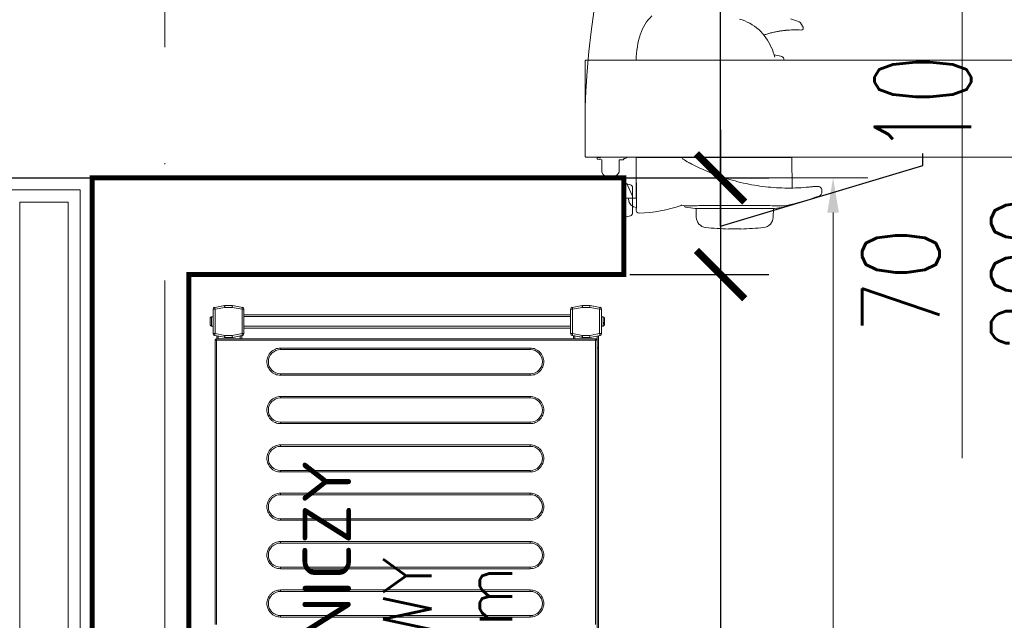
# Model space of a CAD drawing. Header units: millimetres. Extents: x -2074 to 12588, y -3630 to 101167.
# Tile 106 of 256: x 2195 to 2297, y 1571 to 1634. Entities that reach past the tile are written whole.
import ezdxf

# ---------------------------------------------------------------- set-up
doc = ezdxf.new("R2010")
doc.units = ezdxf.units.MM
doc.linetypes.add('ACAD_ISO10W100', pattern=[18, 12, -3, 0, -3])
doc.linetypes.add('DASHED', pattern=[19.05, 12.7, -6.35])
for name, color, linetype, lineweight in [('SelinAr_BUD_osie', 8, 'ACAD_ISO10W100', 18), ('SelinAr_BUD_wymiary', 7, 'Continuous', 18), ('SelinAr_BUD_ściany', 7, 'Continuous', 25), ('SelinAr_BUD_ściany struktura', 8, 'Continuous', 9), ('SelinAr_WYP_komory', 8, 'Continuous', 18)]:
    doc.layers.add(name, color=color, linetype=linetype, lineweight=lineweight)
doc.styles.add('Arch-Dim', font='romans.shx', dxfattribs={"width": 0.75})
doc.styles.add('Incold_std', font='romans.shx', dxfattribs={"width": 0.8})
doc.styles.add('RomanS', font='romans.shx')
doc.styles.add('style1', font='romans.shx', dxfattribs={"width": 0.6})
doc.dimstyles.new('ISO-25 Ania', dxfattribs={"dimtxt": 10, "dimasz": 5, "dimexe": 5, "dimexo": 0.625, "dimtad": 0, "dimrnd": 0.01, "dimtxsty": 'style1', "dimblk": 'ARCHTICK', "dimcen": 5, "dimdle": 5, "dimadec": 0, "dimazin": 0, "dimtfac": 1, "dimtmove": 0, "dimatfit": 3, "dimldrblk": 'ARCHTICK', "dimfxl": 0, "dimarcsym": 0})
doc.dimstyles.new('Standard 50', dxfattribs={"dimscale": 20, "dimtxt": 0.18, "dimasz": 0.18, "dimexe": 0.18, "dimexo": 0.0625, "dimgap": 0.09, "dimtad": 1, "dimdec": 1, "dimzin": 0, "dimdsep": 46, "dimtxsty": 'Arch-Dim', "dimcen": 0.09, "dimclrd": 2, "dimclre": 2, "dimclrt": 1, "dimadec": 0, "dimazin": 0, "dimtfac": 1, "dimtdec": 1, "dimtofl": 0, "dimtmove": 0, "dimatfit": 3, "dimfxl": 0, "dimtolj": 1, "dimtzin": 0, "dimarcsym": 0})

# ---------------------------------------------------------------- blocks, each defined once
blk = doc.blocks.new('*D429')
at = {"color": 2, "lineweight": -2}
for p, q in [((41.25, 260), (80.25, 260)), ((76.65, 256.4), (76.65, 3.6)), ((41.25, 0), (80.25, 0))]:
    blk.add_line(p, q, dxfattribs=at)
at = {"color": 2}
for points in [[(76.05, 256.4), (77.25, 256.4), (76.65, 260)], [(76.05, 3.6), (77.25, 3.6), (76.65, 0)]]:
    blk.add_solid(points, dxfattribs=at)
at = {"layer": 'Defpoints', "color": 0}
for p in [(40, 260), (40, 0), (76.65, 0)]:
    blk.add_point(p, dxfattribs=at)
at = {"color": 1, "insert": (73.05, 130), "char_height": 3.6, "attachment_point": 5, "rotation": 90, "style": 'Arch-Dim'}
blk.add_mtext('\\A1;260.0', dxfattribs=at)
blk = doc.blocks.new('*U432')
for p, q in [((35, 24), (35, -24)), ((18.32, 20.96), (18.54, 20.58)), ((15.54, 17.72), (16.23, 17.59)), ((1.28, 17.17), (16.58, 17.17)), ((1.78, 17.15), (1.78, 17.17)), ((1.78, 17.15), (16.21, 17.15)), ((16.21, 17.15), (16.2, 17.17)), ((16.58, 17.17), (16.55, 17.29)), ((1.28, 2.95), (1.28, 7.1)), ((1.28, 7.1), (17.37, 7.1)), ((1.29, 7.1), (1.32, 1.94)), ((6.14, 6.92), (6.02, 6.99)), ((6.26, 6.85), (6.14, 6.92)), ((6.41, 6.76), (6.26, 6.85)), ((6.56, 6.67), (6.41, 6.76)), ((6.56, 6.67), (6.74, 6.57)), ((6.74, 6.57), (6.76, 6.56)), ((6.76, 6.56), (6.82, 6.52)), ((6.82, 6.52), (6.85, 6.5)), ((6.85, 6.5), (7.04, 6.41)), ((7.04, 6.41), (7.31, 6.27)), ((7.31, 6.27), (7.58, 6.13)), ((7.58, 6.13), (7.85, 6.01)), ((17.37, 7.1), (17.4, 3.94)), ((7.85, 6.01), (8.13, 5.88)), ((8.13, 5.88), (8.4, 5.76)), ((8.4, 5.76), (8.68, 5.64)), ((8.68, 5.64), (8.96, 5.53)), ((8.96, 5.53), (9.24, 5.42)), ((9.24, 5.42), (9.52, 5.31)), ((9.52, 5.31), (9.8, 5.21)), ((9.8, 5.21), (10.08, 5.11)), ((10.08, 5.11), (10.37, 5.01)), ((0.1, 4.47), (0, 4.5)), ((0.68, 4.28), (0.28, 4.39)), ((0.87, 3.16), (0.43, 4.18)), ((10.37, 5.01), (10.65, 4.92)), ((10.65, 4.92), (10.93, 4.84)), ((10.93, 4.84), (11.22, 4.75)), ((11.22, 4.75), (11.51, 4.68)), ((11.51, 4.68), (11.79, 4.6)), ((11.79, 4.6), (12.08, 4.53)), ((12.08, 4.53), (12.37, 4.46)), ((12.37, 4.46), (12.65, 4.4)), ((12.65, 4.4), (12.94, 4.34)), ((12.94, 4.34), (13.22, 4.29)), ((13.22, 4.29), (13.51, 4.24)), ((13.51, 4.24), (13.8, 4.19)), ((13.8, 4.19), (14.08, 4.15)), ((14.08, 4.15), (14.37, 4.11)), ((14.37, 4.11), (14.65, 4.07)), ((14.65, 4.07), (14.94, 4.04)), ((19.35, 4.07), (19.43, 4.08)), ((19.43, 4.08), (19.51, 4.08)), ((19.51, 4.08), (19.59, 4.09)), ((19.59, 4.09), (19.66, 4.09)), ((19.66, 4.09), (19.73, 4.09)), ((19.73, 4.09), (19.8, 4.1)), ((19.8, 4.1), (19.86, 4.1)), ((19.86, 4.1), (19.92, 4.1)), ((19.92, 4.1), (19.97, 4.1)), ((19.97, 4.1), (20.02, 4.1)), ((20.02, 4.1), (20.07, 4.1)), ((20.07, 4.1), (20.11, 4.1)), ((20.11, 4.1), (20.16, 4.09)), ((20.16, 4.09), (20.19, 4.09)), ((20.19, 4.09), (20.23, 4.08)), ((20.23, 4.08), (20.26, 4.07)), ((0.9, 3.99), (0.9, 2.89)), ((14.94, 4.04), (15.22, 4.02)), ((15.22, 4.02), (15.51, 3.99)), ((15.51, 3.99), (15.79, 3.98)), ((15.79, 3.98), (16.08, 3.96)), ((16.08, 3.96), (16.36, 3.95)), ((16.36, 3.95), (16.64, 3.94)), ((16.64, 3.94), (16.93, 3.94)), ((16.93, 3.94), (17.21, 3.94)), ((17.21, 3.94), (17.49, 3.94)), ((17.49, 3.94), (17.77, 3.95)), ((17.77, 3.95), (18.05, 3.97)), ((18.05, 3.97), (18.33, 3.98)), ((18.33, 3.98), (18.6, 4)), ((18.6, 4), (18.88, 4.03)), ((18.88, 4.03), (18.91, 4.03)), ((18.91, 4.03), (18.99, 4.04)), ((18.99, 4.04), (19.09, 4.05)), ((19.09, 4.05), (19.18, 4.05)), ((19.18, 4.05), (19.26, 4.06)), ((19.26, 4.06), (19.35, 4.07)), ((20.26, 4.07), (20.28, 4.06)), ((20.28, 4.06), (20.3, 4.05)), ((20.3, 4.05), (20.32, 4.04)), ((20.32, 4.04), (20.32, 4.03)), ((20.33, 4.03), (20.34, 4.01)), ((20.34, 4.01), (20.37, 3.98)), ((20.37, 3.98), (20.39, 3.96)), ((20.39, 3.96), (20.41, 3.94)), ((20.41, 3.94), (20.42, 3.92)), ((20.42, 3.92), (20.43, 3.91)), ((20.43, 3.91), (20.44, 3.9)), ((20.44, 3.9), (20.44, 3.9)), ((20.44, 3.9), (20.44, 3.9)), ((20.47, 3.83), (20.47, 3.43)), ((0, 2.9), (0.85, 2.9)), ((0.59, 2.89), (1.32, 2.89)), ((0.9, 2.06), (0.9, 1.38)), ((1.28, 2.95), (1.32, 2.95)), ((6.28, 2.1), (6.25, 2.1)), ((6.25, 2.1), (6.25, 2.1)), ((6.32, 2.1), (6.28, 2.1)), ((6.29, 2.08), (6.29, 2.1)), ((6.38, 2.1), (6.32, 2.1)), ((6.45, 2.1), (6.38, 2.1)), ((6.54, 2.11), (6.45, 2.1)), ((6.64, 2.11), (6.54, 2.11)), ((6.76, 2.11), (6.64, 2.11)), ((6.89, 2.11), (6.76, 2.11)), ((7.04, 2.11), (6.89, 2.11)), ((7.21, 2.12), (7.04, 2.11)), ((7.38, 2.12), (7.21, 2.12)), ((7.57, 2.12), (7.38, 2.12)), ((7.77, 2.13), (7.57, 2.12)), ((7.97, 2.13), (7.77, 2.13)), ((8.18, 2.13), (7.97, 2.13)), ((8.4, 2.13), (8.18, 2.13)), ((8.63, 2.14), (8.4, 2.13)), ((8.88, 2.14), (8.63, 2.14)), ((9.14, 2.14), (8.88, 2.14)), ((9.41, 2.14), (9.14, 2.14)), ((9.68, 2.14), (9.41, 2.14)), ((9.96, 2.15), (9.68, 2.14)), ((10.24, 2.15), (9.96, 2.15)), ((10.53, 2.15), (10.24, 2.15)), ((10.82, 2.15), (10.53, 2.15)), ((11.11, 2.15), (10.82, 2.15)), ((11.4, 2.15), (11.11, 2.15)), ((11.7, 2.15), (11.4, 2.15)), ((11.99, 2.15), (11.7, 2.15)), ((12.28, 2.15), (11.99, 2.15)), ((12.57, 2.15), (12.28, 2.15)), ((12.85, 2.15), (12.57, 2.15)), ((13.14, 2.14), (12.85, 2.15)), ((13.41, 2.14), (13.14, 2.14)), ((13.68, 2.14), (13.41, 2.14)), ((13.94, 2.14), (13.68, 2.14)), ((14.2, 2.14), (13.94, 2.14)), ((14.44, 2.13), (14.2, 2.14)), ((14.68, 2.13), (14.44, 2.13)), ((14.91, 2.13), (14.68, 2.13)), ((15.12, 2.13), (14.91, 2.13)), ((15.33, 2.12), (15.12, 2.13)), ((15.52, 2.12), (15.33, 2.12)), ((15.7, 2.12), (15.52, 2.12)), ((15.86, 2.12), (15.7, 2.12)), ((16.02, 2.11), (15.86, 2.12)), ((16.15, 2.11), (16.02, 2.11)), ((16.28, 2.11), (16.15, 2.11)), ((16.38, 2.11), (16.28, 2.11)), ((16.47, 2.1), (16.38, 2.11)), ((16.55, 2.1), (16.47, 2.1)), ((16.61, 2.1), (16.55, 2.1)), ((16.66, 2.1), (16.61, 2.1)), ((16.65, 2.1), (16.65, 2.08)), ((16.68, 2.1), (16.66, 2.1)), ((16.69, 2.1), (16.68, 2.1)), ((16.69, 2.1), (16.69, 2.1)), ((0.68, 1.08), (0, 0.9)), ((0.88, 1.28), (0.88, 1.27)), ((1.27, 1.85), (1.32, 1.85)), ((1.27, 1.65), (1.27, 1.85)), ((1.32, 1.93), (1.32, 1.94)), ((1.32, 1.9), (1.32, 1.93)), ((1.32, 1.87), (1.32, 1.9)), ((1.32, 1.85), (1.32, 1.87)), ((1.32, 1.85), (1.32, 1.85)), ((15.57, 1.82), (7.37, 1.82)), ((7.49, 0.94), (7.47, 1.82)), ((15.47, 1.82), (15.45, 0.94)), ((10.82, -0.29), (12.12, -0.29))]:
    blk.add_line(p, q)
at = {"ltscale": 0.1}
blk.add_line((0.9, 2.89), (0.9, 2.06), dxfattribs=at)
for points in [[(74, 7.23, -0.414214), (73.92, 7.15), (-3.92, 7.15, -0.414214), (-4, 7.23), (-4, 17.07, -0.414814), (-3.93, 17.15), (73.91, 17.15, -0.414814), (74, 17.07), (74, 7.23)], [(0.01, 6.95), (0.01, 7), (0.11, 7, 0.175422), (0.3, 7.07, 0.244753), (0.31, 7.09), (0.31, 7.12, 0.414214), (0.28, 7.15), (-2.47, 7.15, 0.414214), (-2.49, 7.12), (-2.49, 7.09, 0.200685), (-2.48, 7.07), (-2.43, 7.03), (-2.75, 7.1), (-2.76, 7.05, 0.414214), (-2.68, 6.93), (-2.29, 6.85), (-2.29, 5.57, 0.649069), (-0.49, 5.6), (-0.49, 6.85), (-0.09, 6.85, 0.414214), (0.01, 6.95)]]:
    blk.add_lwpolyline(points, format="xyb")
blk.add_lwpolyline([(0, 5), (0, -5)])
at = {"color": 254, "linetype": 'DASHED'}
blk.add_arc((77.1, 9.9), 81.13, 88.5747, 181.537, dxfattribs=at)
for centre, radius, start, end in [((6, 18.48), 4.5, 133.3468, 162), ((10.61, 16.58), 5.02, 22.2612, 74.2928), ((8.39, -6.83), 29.61, 70.878, 72.5905), ((18.37, 20.48), 0.2, 263.3009, 29.9542), ((10.28, 17.09), 9, 162, 179.5), ((17.72, 10.3), 10, 86.4098, 95.6102), ((8.92, 15.81), 6.89, 13.8515, 22.831), ((16.16, 17.2), 0.4, 13.02, 80.1584), ((-0.03, 3.99), 0.5, 23, 75), ((0.6, 3.99), 0.3, 0, 75), ((0.5, 3), 0.4, 0, 23), ((11.47, 26.55), 25, 282.0583, 290.6235), ((20.17, 3.43), 0.3, 290.6143, 0.0753), ((20.26, 3.96), 0.0994, 41.7156, 46.8378), ((20.37, 3.83), 0.1, 22.5613, 41.4404), ((20.37, 3.83), 0.1, 0, 22.5613), ((0.59, 2.79), 0.1, 90, 180), ((1.35, 2.79), 0.85, 180, 268.3774), ((0.85, 2.95), 0.05, 270, 0), ((1.27, 15.35), 14, 271.2445, 289.4981), ((5.98, 2.06), 0.1, 77.1623, 109.1967), ((11.47, 26.55), 25, 257.3579, 257.9398), ((6.41, 2.08), 0.12, 180, 260.8779), ((16.53, 2.08), 0.12, 279.1221, 0), ((0.6, 1.37), 0.3, 285, 339.9026), ((0.59, 1.38), 0.307, 340.1256, 0.0096), ((1.57, 1.65), 0.3, 180.5, 271.2445), ((10.39, 26.84), 25.2, 260.8779, 263.1122), ((7.37, 1.87), 0.05, 263.1122, 270), ((15.57, 1.87), 0.05, 270, 276.8878), ((12.55, 26.84), 25.2, 276.8878, 279.1221), ((8.59, 0.96), 1.1, 181, 263.5706), ((14.35, 0.96), 1.1, 276.4294, 359), ((11.47, 26.55), 26.85, 263.5706, 268.6225), ((11.47, 26.55), 26.85, 271.3775, 276.4294)]:
    blk.add_arc(centre, radius, start, end)
for points, knots in [([(18.09, 21.14), (18.1, 21.14), (18.11, 21.14), (18.14, 21.13), (18.16, 21.12), (18.18, 21.1), (18.21, 21.09), (18.23, 21.07), (18.25, 21.05), (18.27, 21.03), (18.29, 21.01), (18.31, 20.99), (18.32, 20.97), (18.32, 20.96)], [0, 0, 0, 0, 0.199401, 0.485424, 0.754749, 1.002974, 1.27341, 1.527572, 1.816148, 2.125015, 2.404212, 2.697198, 2.999466, 2.999466, 2.999466, 2.999466]), ([(14.5, 19.77), (14.54, 19.78), (14.63, 19.81), (14.79, 19.86), (14.99, 19.92), (15.2, 19.98), (15.4, 20.03), (15.59, 20.07), (15.77, 20.11), (15.95, 20.14), (16.13, 20.17), (16.31, 20.2), (16.49, 20.22), (16.63, 20.24), (16.71, 20.25), (16.74, 20.25)], [17.111436, 17.111436, 17.111436, 17.111436, 18.224018, 20.113651, 22.180463, 24.288958, 26.716097, 28.391912, 30.195176, 32.128218, 33.887195, 35.711387, 37.691634, 39.144941, 40.092956, 40.092956, 40.092956, 40.092956])]:
    blk.add_open_spline(points, degree=3, knots=knots)
at = {"insert": (24.66, -24), "char_height": 8, "width": 48, "attachment_point": 1, "rotation": 90, "style": 'Incold_std'}
blk.add_mtext('{\\W2.35238; }70\\P{\\W1.971428; }200', dxfattribs=at)
blk = doc.blocks.new('*U617')
at = {"ltscale": 4}
blk.add_line((0, 50), (0, -2060), dxfattribs=at)
blk = doc.blocks.new('*U450')
at = {"lineweight": 15}
for p, q in [((92.38, -0.52), (62.98, -0.52)), ((92.38, -0.67), (62.98, -0.67)), ((92.38, -0.52), (92.38, -0.56)), ((92.38, -0.56), (92.38, -0.67)), ((92.38, -39.87), (92.38, -0.67)), ((92.53, -0.67), (92.38, -0.67)), ((92.53, -39.87), (92.53, -0.67)), ((92.53, -0.68), (92.83, -0.68)), ((92.53, -0.82), (92.8, -0.82)), ((92.87, -0.47), (92.69, -1.48)), ((93.06, -0.5), (92.88, -1.52)), ((93.06, -0.3), (93.06, -0.5)), ((95.59, -0.3), (93.06, -0.3)), ((95.59, -0.5), (93.06, -0.5)), ((93.86, -0.12), (93.85, -0.12)), ((93.85, -0.15), (93.85, -0.3)), ((94.8, -0.15), (93.85, -0.15)), ((94.8, -0.12), (94.79, -0.12)), ((94.8, -0.3), (94.8, -0.15)), ((95.59, -0.5), (95.59, -0.3)), ((95.77, -1.52), (95.59, -0.5)), ((95.96, -1.48), (95.78, -0.47)), ((95.78, -0.47), (95.97, -1.5)), ((92.68, -1.5), (92.69, -1.48)), ((92.68, -1.52), (92.68, -1.5)), ((92.68, -1.52), (92.68, -2.3)), ((92.88, -1.52), (92.68, -1.52)), ((92.88, -1.52), (92.88, -2.28)), ((95.97, -1.52), (95.77, -1.52)), ((95.77, -2.28), (95.77, -1.52)), ((95.97, -1.5), (95.97, -2.3)), ((95.97, -2.3), (95.97, -1.52)), ((92.68, -2.38), (92.68, -2.3)), ((92.68, -2.3), (92.87, -3.33)), ((92.82, -3.12), (92.68, -2.38)), ((92.88, -2.28), (93.06, -3.3)), ((95.59, -3.3), (95.77, -2.28)), ((95.78, -3.33), (95.97, -2.3)), ((95.97, -2.3), (95.78, -3.33)), ((92.53, -3.12), (92.82, -3.12)), ((92.53, -3.28), (92.84, -3.28)), ((93.06, -3.3), (95.59, -3.3)), ((93.06, -3.3), (93.06, -3.5)), ((93.06, -3.5), (95.59, -3.5)), ((93.62, -37.29), (93.62, -3.5)), ((93.82, -37.29), (93.82, -3.5)), ((94.82, -37.29), (94.82, -3.5)), ((95.02, -37.29), (95.02, -3.5)), ((95.59, -3.5), (95.59, -3.3)), ((92.53, -37.58), (92.84, -37.58)), ((92.87, -37.46), (92.69, -38.47)), ((93.06, -37.49), (92.88, -38.51)), ((93.06, -37.29), (93.06, -37.49)), ((95.59, -37.29), (93.06, -37.29)), ((95.59, -37.49), (93.06, -37.49)), ((95.59, -37.49), (95.59, -37.29)), ((95.77, -38.51), (95.59, -37.49)), ((95.96, -38.47), (95.78, -37.46)), ((92.53, -37.73), (92.82, -37.73)), ((92.68, -38.48), (92.82, -37.73)), ((92.68, -38.5), (92.68, -38.48)), ((92.68, -38.5), (92.68, -38.51)), ((92.68, -38.5), (92.68, -38.5)), ((92.68, -38.51), (92.68, -39.29)), ((92.88, -38.51), (92.68, -38.51)), ((92.88, -38.51), (92.88, -39.27)), ((95.77, -39.27), (95.77, -38.51)), ((95.97, -38.51), (95.77, -38.51)), ((95.97, -38.5), (95.97, -38.5)), ((95.97, -39.3), (95.97, -38.5)), ((95.97, -39.29), (95.97, -38.51)), ((92.68, -39.29), (92.87, -40.33)), ((92.68, -39.29), (92.68, -39.3)), ((92.68, -39.3), (92.87, -40.33)), ((92.88, -39.27), (93.06, -40.29)), ((95.59, -40.29), (95.77, -39.27)), ((95.78, -40.33), (95.97, -39.29)), ((95.78, -40.33), (95.97, -39.3)), ((91.58, -40.03), (4.38, -40.03)), ((91.58, -40.18), (4.38, -40.18)), ((62.98, -39.87), (92.38, -39.87)), ((62.98, -40.02), (92.38, -40.02)), ((91.58, -40.02), (91.58, -40.03)), ((91.58, -40.03), (91.58, -40.18)), ((91.58, -40.03), (92.81, -40.03)), ((91.58, -40.18), (92.84, -40.18)), ((92.38, -39.87), (92.53, -39.87)), ((92.38, -40.01), (92.38, -39.87)), ((92.38, -40.02), (92.38, -40.01)), ((93.06, -40.29), (95.59, -40.29)), ((93.06, -40.29), (93.06, -40.49)), ((93.06, -40.49), (95.59, -40.49)), ((93.06, -40.5), (95.59, -40.5)), ((93.85, -40.5), (93.85, -40.65)), ((93.85, -40.65), (94.8, -40.65)), ((94.09, -40.68), (94.2, -40.68)), ((94.8, -40.65), (94.8, -40.5)), ((95.59, -40.49), (95.59, -40.29)), ((94.24, -40.8), (94.15, -40.8))]:
    blk.add_line(p, q, dxfattribs=at)
at = {"color": 253, "lineweight": 15}
for p, q in [((63.76, -33.12), (63.76, -7.27)), ((63.76, -7.27), (63.91, -7.27)), ((63.91, -33.12), (63.91, -7.27)), ((66.41, -7.27), (66.41, -33.12)), ((66.56, -7.27), (66.41, -7.27)), ((66.56, -7.27), (66.56, -33.12)), ((68.76, -33.12), (68.76, -7.27)), ((68.76, -7.27), (68.91, -7.27)), ((68.91, -33.12), (68.91, -7.27)), ((71.41, -7.27), (71.41, -33.12)), ((71.56, -7.27), (71.41, -7.27)), ((71.56, -7.27), (71.56, -33.12)), ((73.76, -33.12), (73.76, -7.27)), ((73.76, -7.27), (73.91, -7.27)), ((73.91, -33.12), (73.91, -7.27)), ((76.41, -7.27), (76.41, -33.12)), ((76.56, -7.27), (76.41, -7.27)), ((76.56, -7.27), (76.56, -33.12)), ((78.76, -33.12), (78.76, -7.27)), ((78.76, -7.27), (78.91, -7.27)), ((78.91, -33.12), (78.91, -7.27)), ((81.41, -7.27), (81.41, -33.12)), ((81.56, -7.27), (81.41, -7.27)), ((81.56, -7.27), (81.56, -33.12)), ((83.76, -33.12), (83.76, -7.27)), ((83.76, -7.27), (83.91, -7.27)), ((83.91, -33.12), (83.91, -7.27)), ((86.41, -7.27), (86.41, -33.12)), ((86.56, -7.27), (86.41, -7.27)), ((86.56, -7.27), (86.56, -33.12)), ((88.76, -33.12), (88.76, -7.27)), ((88.76, -7.27), (88.91, -7.27)), ((88.91, -33.12), (88.91, -7.27)), ((91.41, -7.27), (91.41, -33.12)), ((91.56, -7.27), (91.41, -7.27)), ((91.56, -7.27), (91.56, -33.12)), ((63.91, -33.12), (63.76, -33.12)), ((66.56, -33.12), (66.41, -33.12)), ((68.91, -33.12), (68.76, -33.12)), ((71.56, -33.12), (71.41, -33.12)), ((73.91, -33.12), (73.76, -33.12)), ((76.56, -33.12), (76.41, -33.12)), ((78.91, -33.12), (78.76, -33.12)), ((81.56, -33.12), (81.41, -33.12)), ((83.91, -33.12), (83.76, -33.12)), ((86.56, -33.12), (86.41, -33.12)), ((88.91, -33.12), (88.76, -33.12)), ((91.56, -33.12), (91.41, -33.12))]:
    blk.add_line(p, q, dxfattribs=at)
at = {"lineweight": 15, "flags": 128}
for points in [[(93.06, -0.5), (93.02, -0.49), (92.99, -0.49), (92.95, -0.48), (92.92, -0.48), (92.9, -0.47), (92.88, -0.47), (92.87, -0.47), (92.87, -0.47)], [(95.78, -0.47), (95.78, -0.47), (95.77, -0.47), (95.75, -0.47), (95.73, -0.48), (95.7, -0.48), (95.66, -0.49), (95.63, -0.49), (95.59, -0.5)], [(92.69, -1.48), (92.69, -1.48), (92.7, -1.49), (92.72, -1.49), (92.74, -1.49), (92.77, -1.5), (92.81, -1.5), (92.84, -1.51), (92.88, -1.52)], [(95.77, -1.52), (95.8, -1.51), (95.84, -1.5), (95.88, -1.5), (95.91, -1.49), (95.93, -1.49), (95.95, -1.49), (95.96, -1.48), (95.96, -1.48)], [(92.88, -2.28), (92.84, -2.29), (92.81, -2.29), (92.77, -2.29), (92.74, -2.29), (92.72, -2.3), (92.7, -2.3), (92.69, -2.3), (92.68, -2.3)], [(95.97, -2.3), (95.96, -2.3), (95.95, -2.3), (95.94, -2.3), (95.92, -2.3), (95.89, -2.29), (95.87, -2.29), (95.83, -2.29), (95.8, -2.29), (95.77, -2.28)], [(92.84, -3.28), (92.84, -3.27), (92.84, -3.26), (92.84, -3.25), (92.83, -3.23), (92.83, -3.21), (92.83, -3.18), (92.82, -3.15), (92.82, -3.12)], [(92.87, -3.33), (92.87, -3.33), (92.88, -3.33), (92.9, -3.33), (92.92, -3.32), (92.95, -3.32), (92.99, -3.31), (93.02, -3.31), (93.06, -3.3)], [(95.59, -3.3), (95.63, -3.31), (95.66, -3.31), (95.7, -3.32), (95.73, -3.32), (95.75, -3.33), (95.77, -3.33), (95.78, -3.33), (95.78, -3.33)], [(92.82, -37.73), (92.82, -37.7), (92.83, -37.67), (92.83, -37.64), (92.83, -37.62), (92.84, -37.6), (92.84, -37.59), (92.84, -37.58), (92.84, -37.58)], [(93.06, -37.49), (93.02, -37.48), (92.99, -37.48), (92.95, -37.47), (92.92, -37.47), (92.9, -37.46), (92.88, -37.46), (92.87, -37.46), (92.87, -37.46)], [(95.78, -37.46), (95.78, -37.46), (95.77, -37.46), (95.75, -37.46), (95.73, -37.47), (95.7, -37.47), (95.66, -37.48), (95.63, -37.48), (95.59, -37.49)], [(92.69, -38.47), (92.69, -38.47), (92.7, -38.48), (92.72, -38.48), (92.74, -38.48), (92.77, -38.49), (92.81, -38.5), (92.84, -38.5), (92.88, -38.51)], [(95.77, -38.51), (95.8, -38.5), (95.84, -38.5), (95.88, -38.49), (95.91, -38.48), (95.93, -38.48), (95.95, -38.48), (95.96, -38.47), (95.96, -38.47)], [(92.88, -39.27), (92.84, -39.28), (92.81, -39.28), (92.77, -39.28), (92.74, -39.29), (92.72, -39.29), (92.7, -39.29), (92.69, -39.29), (92.68, -39.29)], [(95.97, -39.29), (95.96, -39.29), (95.95, -39.29), (95.94, -39.29), (95.92, -39.29), (95.89, -39.29), (95.87, -39.28), (95.83, -39.28), (95.8, -39.28), (95.77, -39.27)], [(92.87, -40.33), (92.87, -40.33), (92.88, -40.32), (92.9, -40.32), (92.92, -40.32), (92.95, -40.31), (92.99, -40.3), (93.02, -40.3), (93.06, -40.29)], [(95.59, -40.29), (95.63, -40.3), (95.66, -40.3), (95.7, -40.31), (95.73, -40.32), (95.75, -40.32), (95.77, -40.32), (95.78, -40.33), (95.78, -40.33)]]:
    blk.add_lwpolyline(points, dxfattribs=at)
at = {"lineweight": 15}
for centre, radius, start, end in [((92.38, -0.67), 0.15, 0, 90), ((93.06, -0.5), 0.2, 90, 170), ((94, -0.15), 0.15, 168.463, 180), ((94.65, -0.15), 0.15, 0, 11.537), ((95.59, -0.5), 0.2, 10, 90), ((95.59, -0.5), 0.2, 10, 90), ((92.88, -1.52), 0.2, 170, 180), ((95.77, -1.52), 0.2, 0, 10), ((93.06, -3.3), 0.2, 190, 270), ((95.59, -3.3), 0.2, 270, 350), ((93.06, -37.49), 0.2, 90, 170), ((95.59, -37.49), 0.2, 10, 90), ((92.88, -38.51), 0.2, 170, 180), ((95.77, -38.51), 0.2, 0, 10), ((93.06, -40.29), 0.2, 190, 270), ((93.06, -40.3), 0.2, 190, 270), ((94, -40.65), 0.15, 180, 270), ((94.65, -40.65), 0.15, 270, 0), ((95.59, -40.29), 0.2, 270, 350), ((95.59, -40.3), 0.2, 270, 350)]:
    blk.add_arc(centre, radius, start, end, dxfattribs=at)
at = {"color": 253, "lineweight": 15}
for centre, start, end in [((65.16, -7.27), 0, 180), ((70.16, -7.27), 0, 180), ((75.16, -7.27), 0, 180), ((80.16, -7.27), 0, 180), ((85.16, -7.27), 0, 180), ((90.16, -7.27), 0, 180), ((65.16, -33.12), 180, 0), ((70.16, -33.12), 180, 0), ((75.16, -33.12), 180, 0), ((80.16, -33.12), 180, 0), ((85.16, -33.12), 180, 0), ((90.16, -33.12), 180, 0)]:
    blk.add_arc(centre, 1.25, start, end, dxfattribs=at)
at = {"lineweight": 15}
for points, knots in [([(94.01, 0), (93.99, 0), (93.95, -0.01), (93.91, -0.03), (93.87, -0.07), (93.86, -0.1), (93.86, -0.12)], [0, 0, 0, 0, 0.250199, 0.50053, 0.748141, 1, 1, 1, 1]), ([(94.64, 0), (94.63, 0), (94.61, 0), (94.54, 0), (94.44, 0), (94.32, 0), (94.21, 0), (94.11, 0), (94.04, 0), (94.02, 0), (94.01, 0)], [0, 0, 0, 0, 0.1211749, 0.2500039, 0.3788261, 0.500001, 0.6211758, 0.749998, 0.8788228, 1, 1, 1, 1]), ([(94.79, -0.12), (94.79, -0.1), (94.78, -0.07), (94.74, -0.03), (94.7, -0.01), (94.66, 0), (94.64, 0)], [0, 0, 0, 0, 0.243643, 0.48725, 0.731966, 1, 1, 1, 1]), ([(92.38, -40.01), (92.39, -40.01), (92.41, -40.01), (92.44, -40), (92.47, -39.98), (92.5, -39.96), (92.53, -39.92), (92.53, -39.88), (92.53, -39.86)], [0, 0, 0, 0, 0.130758, 0.260025, 0.387956, 0.514571, 0.761733, 1, 1, 1, 1]), ([(94.15, -40.8), (94.14, -40.8), (94.13, -40.79), (94.11, -40.77), (94.1, -40.73), (94.09, -40.7), (94.09, -40.68)], [0, 0, 0, 0, 0.25022, 0.500537, 0.748162, 1, 1, 1, 1]), ([(94.2, -40.68), (94.2, -40.7), (94.21, -40.73), (94.22, -40.77), (94.24, -40.79), (94.25, -40.8), (94.26, -40.8)], [0, 0, 0, 0, 0.243636, 0.487266, 0.731973, 1, 1, 1, 1]), ([(94.04, -40.8), (94.05, -40.8), (94.07, -40.8), (94.12, -40.8), (94.15, -40.8)], [0, 0, 0, 0, 0.31193, 1, 1, 1, 1]), ([(94.26, -40.8), (94.29, -40.8), (94.37, -40.8), (94.48, -40.8), (94.57, -40.8), (94.63, -40.8), (94.65, -40.8), (94.65, -40.8), (94.65, -40.8)], [0, 0, 0, 0, 0.188947, 0.389814, 0.590685, 0.779624, 0.968578, 1, 1, 1, 1])]:
    blk.add_open_spline(points, degree=3, knots=knots, dxfattribs=at)
at = {"color": 253, "lineweight": 15}
for points, knots in [([(63.76, -7.27), (63.77, -7.18), (63.78, -7), (63.85, -6.74), (63.98, -6.49), (64.17, -6.27), (64.39, -6.09), (64.64, -5.96), (64.9, -5.88), (65.16, -5.86), (65.42, -5.88), (65.69, -5.96), (65.94, -6.09), (66.16, -6.27), (66.34, -6.49), (66.47, -6.74), (66.55, -7), (66.56, -7.18), (66.56, -7.27)], [0, 0, 0, 0, 0.058258, 0.120006, 0.18432, 0.25, 0.315679, 0.379994, 0.441742, 0.500001, 0.558258, 0.620006, 0.684321, 0.75, 0.81568, 0.879994, 0.941742, 1, 1, 1, 1]), ([(68.76, -7.27), (68.77, -7.18), (68.78, -7), (68.85, -6.74), (68.98, -6.49), (69.17, -6.27), (69.39, -6.09), (69.64, -5.96), (69.9, -5.88), (70.16, -5.86), (70.42, -5.88), (70.69, -5.96), (70.94, -6.09), (71.16, -6.27), (71.34, -6.49), (71.47, -6.74), (71.55, -7), (71.56, -7.18), (71.56, -7.27)], [0, 0, 0, 0, 0.058258, 0.120006, 0.18432, 0.25, 0.31568, 0.379995, 0.441742, 0.5, 0.558258, 0.620006, 0.68432, 0.75, 0.81568, 0.879994, 0.941742, 1, 1, 1, 1]), ([(73.76, -7.27), (73.77, -7.18), (73.78, -7), (73.85, -6.74), (73.98, -6.49), (74.17, -6.27), (74.39, -6.09), (74.64, -5.96), (74.9, -5.88), (75.16, -5.86), (75.42, -5.88), (75.69, -5.96), (75.94, -6.09), (76.16, -6.27), (76.34, -6.49), (76.47, -6.74), (76.55, -7), (76.56, -7.18), (76.56, -7.27)], [0, 0, 0, 0, 0.058258, 0.120006, 0.184321, 0.25, 0.31568, 0.379995, 0.441741, 0.5, 0.558258, 0.620006, 0.68432, 0.75, 0.815679, 0.879994, 0.941742, 1, 1, 1, 1]), ([(78.76, -7.27), (78.77, -7.18), (78.78, -7), (78.85, -6.74), (78.98, -6.49), (79.17, -6.27), (79.39, -6.09), (79.64, -5.96), (79.9, -5.88), (80.16, -5.86), (80.42, -5.88), (80.69, -5.96), (80.94, -6.09), (81.16, -6.27), (81.34, -6.49), (81.47, -6.74), (81.55, -7), (81.56, -7.18), (81.56, -7.27)], [0, 0, 0, 0, 0.058258, 0.120006, 0.184321, 0.25, 0.31568, 0.379994, 0.441742, 0.5, 0.558259, 0.620005, 0.68432, 0.75, 0.815679, 0.879994, 0.941742, 1, 1, 1, 1]), ([(83.76, -7.27), (83.77, -7.18), (83.78, -7), (83.85, -6.74), (83.98, -6.49), (84.17, -6.27), (84.39, -6.09), (84.64, -5.96), (84.9, -5.88), (85.16, -5.86), (85.42, -5.88), (85.69, -5.96), (85.94, -6.09), (86.16, -6.27), (86.34, -6.49), (86.47, -6.74), (86.55, -7), (86.56, -7.18), (86.56, -7.27)], [0, 0, 0, 0, 0.058258, 0.120006, 0.18432, 0.25, 0.31568, 0.379994, 0.441742, 0.5, 0.558258, 0.620005, 0.68432, 0.75, 0.81568, 0.879994, 0.941742, 1, 1, 1, 1]), ([(88.76, -7.27), (88.77, -7.18), (88.78, -7), (88.85, -6.74), (88.98, -6.49), (89.17, -6.27), (89.39, -6.09), (89.64, -5.96), (89.9, -5.88), (90.16, -5.86), (90.42, -5.88), (90.69, -5.96), (90.94, -6.09), (91.16, -6.27), (91.34, -6.49), (91.47, -6.74), (91.55, -7), (91.56, -7.18), (91.56, -7.27)], [0, 0, 0, 0, 0.058258, 0.120006, 0.18432, 0.25, 0.315679, 0.379994, 0.441742, 0.500001, 0.558258, 0.620006, 0.684321, 0.75, 0.81568, 0.879994, 0.941742, 1, 1, 1, 1]), ([(66.56, -33.12), (66.56, -33.2), (66.55, -33.38), (66.47, -33.64), (66.34, -33.89), (66.16, -34.11), (65.94, -34.29), (65.69, -34.42), (65.42, -34.5), (65.16, -34.52), (64.9, -34.5), (64.64, -34.42), (64.39, -34.29), (64.17, -34.11), (63.98, -33.89), (63.85, -33.64), (63.78, -33.38), (63.77, -33.2), (63.76, -33.12)], [0, 0, 0, 0, 0.058258, 0.120006, 0.18432, 0.25, 0.315679, 0.379994, 0.441742, 0.499999, 0.558258, 0.620006, 0.684321, 0.75, 0.81568, 0.879994, 0.941742, 1, 1, 1, 1]), ([(71.56, -33.12), (71.56, -33.2), (71.55, -33.38), (71.47, -33.64), (71.34, -33.89), (71.16, -34.11), (70.94, -34.29), (70.69, -34.42), (70.42, -34.5), (70.16, -34.52), (69.9, -34.5), (69.64, -34.42), (69.39, -34.29), (69.17, -34.11), (68.98, -33.89), (68.85, -33.64), (68.78, -33.38), (68.77, -33.2), (68.76, -33.12)], [0, 0, 0, 0, 0.058258, 0.120005, 0.18432, 0.25, 0.31568, 0.379994, 0.441742, 0.5, 0.558258, 0.620005, 0.684321, 0.75, 0.81568, 0.879994, 0.941742, 1, 1, 1, 1]), ([(76.56, -33.12), (76.56, -33.2), (76.55, -33.38), (76.47, -33.64), (76.34, -33.89), (76.16, -34.11), (75.94, -34.29), (75.69, -34.42), (75.42, -34.5), (75.16, -34.52), (74.9, -34.5), (74.64, -34.42), (74.39, -34.29), (74.17, -34.11), (73.98, -33.89), (73.85, -33.64), (73.78, -33.38), (73.77, -33.2), (73.76, -33.12)], [0, 0, 0, 0, 0.058258, 0.120005, 0.184321, 0.25, 0.31568, 0.379994, 0.441742, 0.5, 0.558259, 0.620005, 0.68432, 0.75, 0.815679, 0.879995, 0.941742, 1, 1, 1, 1]), ([(81.56, -33.12), (81.56, -33.2), (81.55, -33.38), (81.47, -33.64), (81.34, -33.89), (81.16, -34.11), (80.94, -34.29), (80.69, -34.42), (80.42, -34.5), (80.16, -34.52), (79.9, -34.5), (79.64, -34.42), (79.39, -34.29), (79.17, -34.11), (78.98, -33.89), (78.85, -33.64), (78.78, -33.38), (78.77, -33.2), (78.76, -33.12)], [0, 0, 0, 0, 0.058258, 0.120005, 0.184321, 0.25, 0.31568, 0.379995, 0.441741, 0.5, 0.558258, 0.620006, 0.68432, 0.75, 0.815679, 0.879995, 0.941742, 1, 1, 1, 1]), ([(86.56, -33.12), (86.56, -33.2), (86.55, -33.38), (86.47, -33.64), (86.34, -33.89), (86.16, -34.11), (85.94, -34.29), (85.69, -34.42), (85.42, -34.5), (85.16, -34.52), (84.9, -34.5), (84.64, -34.42), (84.39, -34.29), (84.17, -34.11), (83.98, -33.89), (83.85, -33.64), (83.78, -33.38), (83.77, -33.2), (83.76, -33.12)], [0, 0, 0, 0, 0.058258, 0.120006, 0.18432, 0.25, 0.315679, 0.379995, 0.441742, 0.5, 0.558258, 0.620006, 0.68432, 0.75, 0.81568, 0.879995, 0.941742, 1, 1, 1, 1]), ([(91.56, -33.12), (91.56, -33.2), (91.55, -33.38), (91.47, -33.64), (91.34, -33.89), (91.16, -34.11), (90.94, -34.29), (90.69, -34.42), (90.42, -34.5), (90.16, -34.52), (89.9, -34.5), (89.64, -34.42), (89.39, -34.29), (89.17, -34.11), (88.98, -33.89), (88.85, -33.64), (88.78, -33.38), (88.77, -33.2), (88.76, -33.12)], [0, 0, 0, 0, 0.058258, 0.120006, 0.18432, 0.25, 0.315679, 0.379994, 0.441742, 0.499999, 0.558258, 0.620006, 0.684321, 0.75, 0.81568, 0.879994, 0.941742, 1, 1, 1, 1])]:
    blk.add_open_spline(points, degree=3, knots=knots, dxfattribs=at)
at = {"insert": (48, -20.4), "char_height": 5, "width": 96, "attachment_point": 5, "style": 'RomanS'}
blk.add_mtext('REGAŁ CHŁODNICZY MAGAZYNOWY\\P960x408mm', dxfattribs=at)
blk = doc.blocks.new('_ArchTick')
at = {"color": 0, "linetype": 'ByBlock', "const_width": 0.15}
blk.add_lwpolyline([(-0.5, -0.5), (0.5, 0.5)], dxfattribs=at)
blk = doc.blocks.new('*D692')
at = {"layer": 'Defpoints', "color": 0}
for p in [(2209.66, 2319.74), (2209.66, 2109.74), (1969.66, 742.48)]:
    blk.add_point(p, dxfattribs=at)
at = {"layer": 'SelinAr_BUD_wymiary', "color": 0, "lineweight": -2}
for p, q in [((1969.66, 2309.74), (1969.66, 2324.74)), ((2209.66, 2309.74), (2209.66, 2324.74)), ((1964.66, 2319.74), (2081.32, 2319.74)), ((2214.66, 2319.74), (2098, 2319.74))]:
    blk.add_line(p, q, dxfattribs=at)
at = {"layer": 'SelinAr_BUD_wymiary', "color": 0, "lineweight": -2, "xscale": 5, "yscale": 5, "zscale": 5, "rotation": 180}
blk.add_blockref('_ArchTick', (1969.66, 2319.74), dxfattribs=at)
at = {"layer": 'SelinAr_BUD_wymiary', "color": 0, "lineweight": -2, "xscale": 5, "yscale": 5, "zscale": 5}
blk.add_blockref('_ArchTick', (2209.66, 2319.74), dxfattribs=at)
at = {"layer": 'SelinAr_BUD_wymiary', "color": 0, "insert": (2089.66, 2319.74), "char_height": 10, "attachment_point": 5, "style": 'style1'}
blk.add_mtext('240', dxfattribs=at)
blk = doc.blocks.new('*D755')
at = {"layer": 'Defpoints', "color": 0}
for p in [(2202.16, 1617.24), (2372.16, 1557.24), (2202.16, 1432.24)]:
    blk.add_point(p, dxfattribs=at)
at = {"layer": 'SelinAr_BUD_wymiary', "color": 0, "lineweight": -2}
for p, q in [((2202.16, 1442.24), (2202.16, 1427.24)), ((2372.16, 1442.24), (2372.16, 1427.24)), ((2197.16, 1432.24), (2279.25, 1432.24)), ((2377.16, 1432.24), (2295.07, 1432.24))]:
    blk.add_line(p, q, dxfattribs=at)
at = {"layer": 'SelinAr_BUD_wymiary', "color": 0, "lineweight": -2, "xscale": 5, "yscale": 5, "zscale": 5, "rotation": 180}
blk.add_blockref('_ArchTick', (2202.16, 1432.24), dxfattribs=at)
at = {"layer": 'SelinAr_BUD_wymiary', "color": 0, "lineweight": -2, "xscale": 5, "yscale": 5, "zscale": 5}
blk.add_blockref('_ArchTick', (2372.16, 1432.24), dxfattribs=at)
at = {"layer": 'SelinAr_BUD_wymiary', "color": 0, "insert": (2287.16, 1432.24), "char_height": 10, "attachment_point": 5, "style": 'style1'}
blk.add_mtext('170', dxfattribs=at)
blk = doc.blocks.new('*D756')
at = {"layer": 'Defpoints', "color": 0}
for p in [(2192.16, 1617.24), (2202.16, 1617.24), (2192.16, 1432.24)]:
    blk.add_point(p, dxfattribs=at)
at = {"layer": 'SelinAr_BUD_wymiary', "color": 0, "lineweight": -2}
for p, q in [((2192.16, 1442.24), (2192.16, 1427.24)), ((2202.16, 1442.24), (2202.16, 1427.24)), ((2207.16, 1432.24), (2187.16, 1432.24)), ((2197.16, 1432.24), (2203.44, 1411.3)), ((2203.44, 1411.3), (2204.69, 1411.3))]:
    blk.add_line(p, q, dxfattribs=at)
at = {"layer": 'SelinAr_BUD_wymiary', "color": 0, "lineweight": -2, "xscale": 5, "yscale": 5, "zscale": 5, "rotation": 180}
blk.add_blockref('_ArchTick', (2192.16, 1432.24), dxfattribs=at)
at = {"layer": 'SelinAr_BUD_wymiary', "color": 0, "lineweight": -2, "xscale": 5, "yscale": 5, "zscale": 5}
blk.add_blockref('_ArchTick', (2202.16, 1432.24), dxfattribs=at)
at = {"layer": 'SelinAr_BUD_wymiary', "color": 0, "insert": (2209.74, 1411.3), "char_height": 10, "attachment_point": 5, "style": 'style1'}
blk.add_mtext('10', dxfattribs=at)
blk = doc.blocks.new('*D830')
at = {"layer": 'Defpoints', "color": 0}
for p in [(2192.16, 1790.24), (2202.16, 1617.24), (2267.16, 1617.24)]:
    blk.add_point(p, dxfattribs=at)
at = {"layer": 'SelinAr_BUD_wymiary', "color": 0, "lineweight": -2}
for p, q in [((2267.16, 1795.24), (2267.16, 1711.65)), ((2257.16, 1790.24), (2272.16, 1790.24)), ((2267.16, 1612.24), (2267.16, 1695.83)), ((2257.16, 1617.24), (2272.16, 1617.24))]:
    blk.add_line(p, q, dxfattribs=at)
at = {"layer": 'SelinAr_BUD_wymiary', "color": 0, "lineweight": -2, "xscale": 5, "yscale": 5, "zscale": 5}
for p, rotation in [((2267.16, 1790.24), 90), ((2267.16, 1617.24), 270)]:
    blk.add_blockref('_ArchTick', p, dxfattribs=dict(at, rotation=rotation))
at = {"layer": 'SelinAr_BUD_wymiary', "color": 0, "insert": (2267.16, 1703.74), "char_height": 10, "attachment_point": 5, "rotation": 90, "style": 'style1'}
blk.add_mtext('173', dxfattribs=at)
blk = doc.blocks.new('*D831')
at = {"layer": 'Defpoints', "color": 0}
for p in [(2202.16, 1617.24), (2257.16, 1607.24), (2267.16, 1607.24)]:
    blk.add_point(p, dxfattribs=at)
at = {"layer": 'SelinAr_BUD_wymiary', "color": 0, "lineweight": -2}
for p, q in [((2267.16, 1622.24), (2267.16, 1602.24)), ((2288.09, 1618.52), (2288.09, 1619.77)), ((2267.16, 1612.24), (2288.09, 1618.52)), ((2257.16, 1617.24), (2272.16, 1617.24)), ((2257.78, 1607.24), (2272.16, 1607.24))]:
    blk.add_line(p, q, dxfattribs=at)
at = {"layer": 'SelinAr_BUD_wymiary', "color": 0, "lineweight": -2, "xscale": 5, "yscale": 5, "zscale": 5}
for p, rotation in [((2267.16, 1617.24), 90), ((2267.16, 1607.24), 270)]:
    blk.add_blockref('_ArchTick', p, dxfattribs=dict(at, rotation=rotation))
at = {"layer": 'SelinAr_BUD_wymiary', "color": 0, "insert": (2288.09, 1624.83), "char_height": 10, "attachment_point": 5, "rotation": 90, "style": 'style1'}
blk.add_mtext('10', dxfattribs=at)
blk = doc.blocks.new('*D832')
at = {"layer": 'Defpoints', "color": 0}
for p in [(2257.16, 1607.24), (2267.16, 1367.24), (2372.16, 1367.24)]:
    blk.add_point(p, dxfattribs=at)
at = {"layer": 'SelinAr_BUD_wymiary', "color": 0, "lineweight": -2}
for p, q in [((2267.16, 1612.24), (2267.16, 1495.58)), ((2257.78, 1607.24), (2272.16, 1607.24)), ((2267.16, 1362.24), (2267.16, 1478.9)), ((2277.16, 1367.24), (2262.16, 1367.24))]:
    blk.add_line(p, q, dxfattribs=at)
at = {"layer": 'SelinAr_BUD_wymiary', "color": 0, "lineweight": -2, "xscale": 5, "yscale": 5, "zscale": 5}
for p, rotation in [((2267.16, 1607.24), 90), ((2267.16, 1367.24), 270)]:
    blk.add_blockref('_ArchTick', p, dxfattribs=dict(at, rotation=rotation))
at = {"layer": 'SelinAr_BUD_wymiary', "color": 0, "insert": (2267.16, 1487.24), "char_height": 10, "attachment_point": 5, "rotation": 90, "style": 'style1'}
blk.add_mtext('240', dxfattribs=at)
blk = doc.blocks.new('*U428')
at = {"const_width": 0.5}
blk.add_lwpolyline([(125, 250), (125, 260), (180, 260), (180, 0), (0, 0), (0, 260), (55, 260), (55, 250), (10, 250), (10, 10), (170, 10), (170, 250)], close=True, dxfattribs=at)
dim = blk.add_linear_dim(base=(76.65, 0), p1=(40, 260), p2=(40, 0), angle=90, dimstyle='Standard 50', override={"dimfxl": 50, "dimfxlon": 1})
dim.commit()
dim.dimension.update_dxf_attribs({"geometry": '*D429', "text_midpoint": (73.05, 130)})

msp = doc.modelspace()

# ---------------------------------------------------------------- linework, layer by layer
at = {"layer": 'SelinAr_BUD_ściany'}
msp.add_lwpolyline([(2868.357, 1344.741), (2103.157, 1344.741), (2103.157, 1357.241), (2192.157, 1357.241), (2192.157, 1447.241), (2112.157, 1447.241), (2112.157, 1457.241), (2192.157, 1457.241), (2192.157, 1617.241), (2202.157, 1617.241), (2202.157, 1357.241), (2557.157, 1357.241)], dxfattribs=at)
at = {"layer": 'SelinAr_BUD_ściany struktura'}
for points in [[(2103.157, 1355.991), (2193.407, 1355.991), (2193.407, 1448.491), (2113.407, 1448.491), (2113.407, 1455.991), (2193.407, 1455.991), (2193.407, 1615.991), (2200.907, 1615.991), (2200.907, 1355.991), (2558.407, 1355.991), (2558.407, 1565.241)], [(2559.657, 1565.241), (2559.657, 1354.741), (2199.657, 1354.741), (2199.657, 1614.741), (2194.657, 1614.741), (2194.657, 1454.741), (2114.657, 1454.741), (2114.657, 1449.741), (2194.657, 1449.741), (2194.657, 1354.741), (2103.157, 1354.741)]]:
    msp.add_lwpolyline(points, dxfattribs=at)

# ---------------------------------------------------------------- block references
at = {"layer": 'SelinAr_BUD_osie'}
msp.add_blockref('*U617', (2209.657, 2349.741), dxfattribs=at)
at = {"layer": 'SelinAr_WYP_komory'}
for name, p in [('*U432', (2257.157, 1612.241)), ('*U428', (2202.157, 1357.241))]:
    msp.add_blockref(name, p, dxfattribs=at)
at = {"layer": 'SelinAr_WYP_komory', "linetype": 'Continuous', "lineweight": 25, "rotation": 90}
msp.add_blockref('*U450', (2214.362, 1508.068), dxfattribs=at)

# ---------------------------------------------------------------- dimensions: what is measured, and where the dimension line sits
at = {"layer": 'SelinAr_BUD_wymiary'}
for base, p1, p2, picture, middle in [((2209.657, 2319.741), (1969.657, 742.482), (2209.657, 2109.741), '*D692', (2089.657, 2319.741)), ((2192.157, 1432.241), (2202.157, 1617.241), (2192.157, 1617.241), '*D756', (2205.313, 1411.304)), ((2202.157, 1432.241), (2372.157, 1557.241), (2202.157, 1617.241), '*D755', (2287.157, 1432.241))]:
    dim = msp.add_linear_dim(base=base, p1=p1, p2=p2, dimstyle='ISO-25 Ania', override={"dimtmove": 1, "dimfxl": 10, "dimarcsym": 2}, dxfattribs=at)
    dim.commit()
    dim.dimension.update_dxf_attribs({"geometry": picture, "text_midpoint": middle})
for base, p1, p2, picture, middle in [((2267.157, 1617.241), (2192.157, 1790.241), (2202.157, 1617.241), '*D830', (2267.157, 1703.741)), ((2267.157, 1607.241), (2202.157, 1617.241), (2257.157, 1607.241), '*D831', (2288.094, 1620.397)), ((2267.157, 1367.241), (2257.157, 1607.241), (2372.157, 1367.241), '*D832', (2267.157, 1487.241))]:
    dim = msp.add_linear_dim(base=base, p1=p1, p2=p2, angle=90, dimstyle='ISO-25 Ania', override={"dimtmove": 1, "dimfxl": 10, "dimarcsym": 2}, dxfattribs=at)
    dim.commit()
    dim.dimension.update_dxf_attribs({"geometry": picture, "text_midpoint": middle})

doc.saveas('drawing.dxf')
